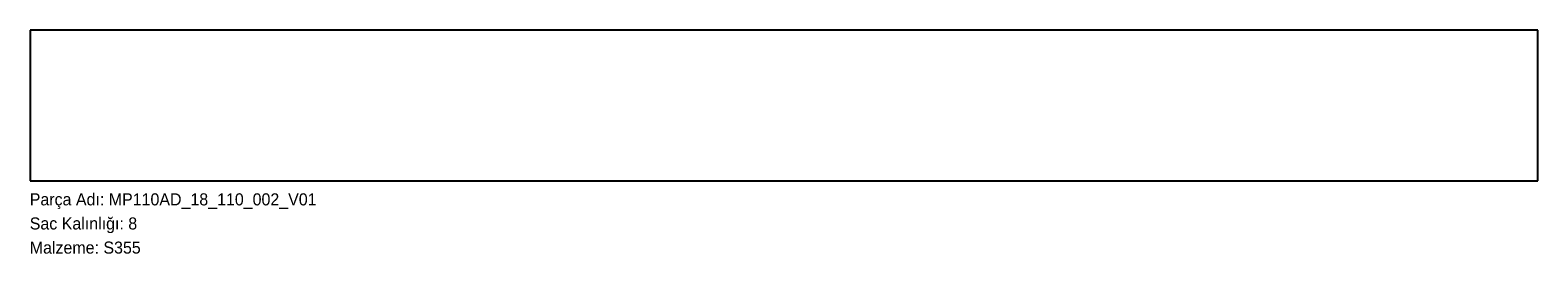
# Model space of a CAD drawing. Header units: millimetres. Extents: x 0 to 1500, y -72 to 150.
import ezdxf

# ---------------------------------------------------------------- set-up
doc = ezdxf.new("R2010")
doc.units = ezdxf.units.MM
doc.linetypes.add('SLD-Katı', pattern=[0])
doc.linetypes.add('SLD-Sürekli', pattern=[0])
doc.layers.add('METIN', color=96, linetype='SLD-Katı')
doc.styles.add('SLDTEXTSTYLE0', font='ARIAL.TTF', dxfattribs={"width": 0.948, "bigfont": 'bigfont'})
doc.styles.add('SLDTEXTSTYLE1', font='ARIAL.TTF', dxfattribs={"width": 0.948})

msp = doc.modelspace()

# ---------------------------------------------------------------- linework, layer by layer
at = {"color": 7, "linetype": 'SLD-Sürekli', "lineweight": 25}
for p, q in [((1500.4, 150.4), (0.4, 150.4)), ((0.4, 150.4), (0.4, 0.4)), ((1500.4, 0.4), (1500.4, 150.4)), ((0.4, 0.4), (1500.4, 0.4))]:
    msp.add_line(p, q, dxfattribs=at)

# ---------------------------------------------------------------- texts
at = {"layer": 'METIN', "char_height": 12, "attachment_point": 1}
for s, insert, style in [('Parça Adı: MP110AD_18_110_002_V01', (0, -12), 'SLDTEXTSTYLE0'), ('Sac Kalınlığı: 8', (0, -36), 'SLDTEXTSTYLE0'), ('Malzeme: S355', (0, -60), 'SLDTEXTSTYLE1')]:
    msp.add_mtext(s, dxfattribs=dict(at, insert=insert, style=style))

doc.saveas('drawing.dxf')
